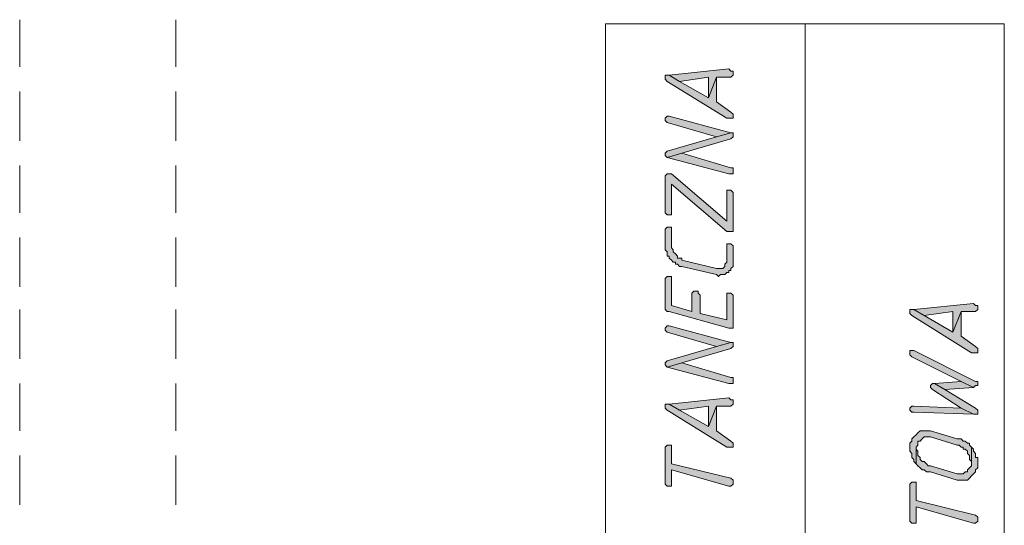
# Model space of a CAD drawing. Header units: inches. Extents: x 1504 to 12593, y -807 to 3183.
# Tile 67 of 256: x 2961 to 3163, y 1252 to 1356. Entities that reach past the tile are written whole.
import ezdxf

# ---------------------------------------------------------------- set-up
doc = ezdxf.new("R2010")
doc.units = ezdxf.units.IN
doc.header["$MEASUREMENT"] = 0
for name, color, linetype in [('at_Entity', 7, 'Continuous'), ('at_Rect', 7, 'Continuous'), ('at_Solid', 7, 'Continuous')]:
    doc.layers.add(name, color=color, linetype=linetype)

msp = doc.modelspace()

# ---------------------------------------------------------------- hatches: boundary and pattern name
at = {"layer": 'at_Solid', "lineweight": 15}
for points in [[(3094.19, 1344.66), (3096.31, 1343.4), (3102.23, 1344.24), (3102.23, 1340.02), (3103.9, 1344.24), (3106.86, 1344.24), (3107.3, 1344.66), (3107.3, 1345.51), (3106.86, 1345.51), (3106.47, 1345.94)], [(3093.36, 1344.24), (3093.36, 1343.82), (3093.8, 1343.4), (3106.02, 1335.8), (3107.3, 1335.8), (3107.3, 1336.64), (3106.86, 1337.06), (3103.9, 1339.17), (3103.9, 1344.24), (3102.23, 1340.02), (3096.31, 1343.4), (3094.19, 1344.66), (3093.36, 1344.66)], [(3093.36, 1335.37), (3093.8, 1334.95), (3103.9, 1331.99), (3106.86, 1332.84), (3094.19, 1336.22), (3093.8, 1336.22), (3093.36, 1335.8)], [(3093.36, 1328.19), (3093.8, 1327.77), (3096.76, 1328.61), (3106.86, 1331.57), (3107.3, 1331.99), (3107.3, 1332.42), (3107.3, 1332.84), (3106.86, 1332.84), (3103.9, 1331.99), (3093.8, 1329.04), (3093.36, 1328.61)], [(3093.8, 1327.77), (3106.47, 1324.39), (3107.3, 1324.39), (3107.3, 1325.24), (3107.3, 1325.66), (3106.86, 1325.66), (3096.76, 1328.61)], [(3093.36, 1323.55), (3093.36, 1316.36), (3093.8, 1315.94), (3094.64, 1315.94), (3094.64, 1316.36), (3094.64, 1322.28), (3106.02, 1312.56), (3107.3, 1312.56), (3107.3, 1320.59), (3106.86, 1321.01), (3106.02, 1321.01), (3106.02, 1314.68), (3094.64, 1324.39), (3093.8, 1324.39), (3093.36, 1323.97)], [(3093.36, 1312.56), (3093.36, 1308.76), (3093.8, 1308.34), (3093.8, 1307.5), (3094.19, 1307.5), (3094.19, 1307.07), (3094.64, 1306.65), (3095.03, 1306.23), (3095.48, 1306.23), (3095.48, 1305.81), (3095.87, 1305.81), (3096.31, 1305.38), (3096.76, 1305.38), (3103.9, 1303.69), (3104.35, 1303.27), (3104.74, 1303.69), (3105.63, 1303.69), (3106.02, 1304.12), (3106.47, 1304.12), (3106.47, 1304.54), (3106.86, 1304.54), (3106.86, 1304.96), (3107.3, 1305.38), (3107.3, 1309.61), (3106.86, 1310.03), (3106.02, 1310.03), (3106.02, 1306.65), (3106.02, 1306.23), (3105.63, 1305.81), (3105.63, 1305.38), (3105.18, 1304.96), (3103.9, 1304.96), (3096.76, 1306.65), (3096.76, 1307.07), (3095.87, 1307.07), (3095.87, 1307.5), (3095.48, 1307.92), (3095.03, 1308.34), (3095.03, 1308.76), (3094.64, 1309.18), (3094.64, 1313.41), (3093.8, 1313.41), (3093.36, 1312.99)], [(3093.36, 1302.43), (3093.36, 1296.94), (3093.36, 1296.51), (3093.8, 1296.09), (3094.19, 1296.09), (3106.47, 1292.71), (3107.3, 1292.71), (3107.3, 1299.47), (3106.86, 1299.89), (3106.02, 1299.89), (3106.02, 1294.4), (3100.55, 1295.67), (3100.55, 1299.47), (3100.11, 1299.89), (3100.11, 1300.31), (3099.27, 1300.31), (3098.82, 1299.89), (3098.82, 1296.09), (3094.64, 1297.36), (3094.64, 1303.27), (3093.8, 1303.27), (3093.36, 1302.85)], [(3144.46, 1296.51), (3146.58, 1295.25), (3152.49, 1296.09), (3152.49, 1291.87), (3154.17, 1296.09), (3157.12, 1296.09), (3157.57, 1296.51), (3157.57, 1297.36), (3157.12, 1297.36), (3156.73, 1297.78)], [(3143.62, 1296.09), (3143.62, 1295.67), (3144.07, 1295.25), (3156.29, 1287.64), (3157.57, 1287.64), (3157.57, 1288.49), (3157.12, 1288.91), (3154.17, 1291.02), (3154.17, 1296.09), (3152.49, 1291.87), (3146.58, 1295.25), (3144.46, 1296.51), (3143.62, 1296.51)], [(3093.36, 1292.29), (3093.8, 1291.87), (3103.9, 1288.91), (3106.86, 1289.75), (3094.19, 1293.13), (3093.8, 1293.13), (3093.36, 1292.71)], [(3093.36, 1285.11), (3093.8, 1284.69), (3096.76, 1285.53), (3106.86, 1288.49), (3107.3, 1288.91), (3107.3, 1289.33), (3107.3, 1289.75), (3106.86, 1289.75), (3103.9, 1288.91), (3093.8, 1285.95), (3093.36, 1285.53)], [(3143.62, 1287.64), (3143.62, 1287.22), (3144.07, 1286.79), (3154.17, 1281.73), (3156.73, 1280.46), (3157.12, 1280.88), (3157.57, 1280.88), (3157.57, 1281.73), (3157.12, 1281.73), (3144.46, 1288.07), (3143.62, 1288.07)], [(3093.8, 1284.69), (3106.47, 1281.31), (3107.3, 1281.31), (3107.3, 1282.15), (3107.3, 1282.57), (3106.86, 1282.57), (3096.76, 1285.53)], [(3147.86, 1280.46), (3148.25, 1280.04), (3154.17, 1276.23), (3156.73, 1274.97), (3157.57, 1274.97), (3157.57, 1275.82), (3157.12, 1276.23), (3150.82, 1280.04), (3148.7, 1281.31), (3148.25, 1281.31), (3147.86, 1280.88)], [(3148.7, 1281.31), (3150.82, 1280.04), (3156.73, 1280.46), (3154.17, 1281.73)], [(3093.36, 1276.66), (3093.36, 1276.23), (3093.8, 1275.82), (3106.02, 1268.21), (3107.3, 1268.21), (3107.3, 1269.05), (3106.86, 1269.48), (3103.9, 1271.59), (3103.9, 1276.66), (3102.23, 1272.44), (3096.31, 1275.82), (3094.19, 1277.08), (3093.36, 1277.08)], [(3094.19, 1277.08), (3096.31, 1275.82), (3102.23, 1276.66), (3102.23, 1272.44), (3103.9, 1276.66), (3106.86, 1276.66), (3107.3, 1277.08), (3107.3, 1277.93), (3106.86, 1277.93), (3106.47, 1278.35)], [(3143.62, 1275.82), (3144.07, 1275.39), (3144.46, 1275.39), (3156.73, 1274.97), (3154.17, 1276.23), (3144.46, 1276.66), (3144.07, 1276.66), (3143.62, 1276.23)], [(3143.62, 1268.21), (3143.62, 1267.37), (3144.07, 1266.95), (3144.07, 1266.1), (3144.46, 1265.67), (3144.46, 1265.26), (3144.91, 1264.83), (3144.91, 1268.21), (3145.3, 1268.64), (3145.3, 1269.48), (3145.74, 1269.48), (3146.13, 1269.9), (3146.58, 1270.33), (3147.86, 1270.33), (3153.33, 1268.64), (3153.78, 1268.64), (3154.17, 1268.21), (3154.61, 1268.21), (3154.61, 1267.79), (3155, 1267.79), (3155.45, 1267.37), (3155.45, 1266.95), (3155.9, 1266.52), (3155.9, 1265.67), (3156.29, 1265.26), (3156.29, 1264.83), (3156.29, 1268.21), (3155.9, 1268.64), (3155.9, 1269.05), (3155.45, 1269.05), (3155, 1269.48), (3154.61, 1269.48), (3154.17, 1269.9), (3153.33, 1269.9), (3147.86, 1271.59), (3145.74, 1271.59), (3145.3, 1271.17), (3144.91, 1270.74), (3144.46, 1270.33), (3144.07, 1269.9), (3144.07, 1269.48), (3143.62, 1269.05), (3143.62, 1268.64)], [(3093.36, 1267.79), (3093.36, 1260.61), (3093.8, 1260.18), (3094.64, 1260.18), (3094.64, 1260.61), (3094.64, 1263.56), (3106.47, 1260.18), (3106.86, 1260.18), (3107.3, 1260.61), (3107.3, 1261.03), (3107.3, 1261.45), (3106.86, 1261.87), (3094.64, 1264.83), (3094.64, 1268.64), (3093.8, 1268.64), (3093.36, 1268.21)], [(3144.91, 1264.83), (3145.3, 1264.41), (3145.74, 1263.99), (3146.13, 1263.56), (3146.58, 1263.56), (3147.03, 1263.14), (3147.86, 1263.14), (3153.33, 1261.45), (3155.45, 1261.45), (3155.9, 1261.87), (3156.29, 1262.3), (3156.73, 1262.72), (3157.12, 1263.14), (3157.12, 1263.56), (3157.57, 1263.99), (3157.57, 1264.83), (3157.57, 1266.1), (3157.12, 1266.1), (3157.12, 1266.95), (3156.73, 1267.37), (3156.73, 1267.79), (3156.29, 1268.21), (3156.29, 1264.83), (3156.29, 1264.41), (3155.9, 1263.99), (3155.45, 1263.56), (3155.45, 1263.14), (3155, 1263.14), (3154.61, 1262.72), (3153.33, 1262.72), (3147.86, 1264.41), (3147.42, 1264.41), (3147.03, 1264.83), (3146.58, 1265.26), (3146.13, 1265.26), (3145.74, 1265.67), (3145.74, 1266.1), (3145.3, 1266.52), (3145.3, 1267.37), (3144.91, 1267.79), (3144.91, 1268.21)], [(3143.62, 1260.18), (3143.62, 1253), (3144.07, 1252.59), (3144.91, 1252.59), (3144.91, 1253), (3144.91, 1255.96), (3156.73, 1252.59), (3157.12, 1252.59), (3157.57, 1253), (3157.57, 1253.43), (3157.57, 1253.85), (3157.12, 1254.27), (3144.91, 1257.23), (3144.91, 1261.03), (3144.07, 1261.03), (3143.62, 1260.61)]]:
    msp.add_hatch(color=7, dxfattribs=at).paths.add_polyline_path(points)

# ---------------------------------------------------------------- linework, layer by layer
at = {"layer": 'at_Entity', "color": 7, "lineweight": 15}
for p, q in [((2960.75, 1356.07), (2960.75, 1346.36)), ((2992.83, 1356.07), (2992.83, 1346.36)), ((3122.09, 1108.97), (3122.09, 1355.22)), ((3106.47, 1345.94), (3094.19, 1344.66)), ((3106.86, 1345.51), (3106.47, 1345.94)), ((3107.3, 1345.51), (3106.86, 1345.51)), ((3107.3, 1344.66), (3107.3, 1345.51)), ((3094.19, 1344.66), (3093.36, 1344.66)), ((3093.36, 1344.66), (3093.36, 1344.24)), ((3093.36, 1344.24), (3093.36, 1343.82)), ((3093.36, 1343.82), (3093.8, 1343.4)), ((3093.8, 1343.4), (3106.02, 1335.8)), ((3094.19, 1344.66), (3096.31, 1343.4)), ((3096.31, 1343.4), (3094.19, 1344.66)), ((3096.31, 1343.4), (3102.23, 1344.24)), ((3102.23, 1340.02), (3096.31, 1343.4)), ((3102.23, 1344.24), (3102.23, 1340.02)), ((3102.23, 1340.02), (3103.9, 1344.24)), ((3103.9, 1344.24), (3102.23, 1340.02)), ((3103.9, 1344.24), (3106.86, 1344.24)), ((3103.9, 1339.17), (3103.9, 1344.24)), ((3106.86, 1344.24), (3107.3, 1344.66)), ((2960.75, 1341.29), (2960.75, 1331.15)), ((2992.83, 1341.29), (2992.83, 1331.15)), ((3106.86, 1337.06), (3103.9, 1339.17)), ((3093.8, 1336.22), (3093.36, 1335.8)), ((3093.36, 1335.8), (3093.36, 1335.37)), ((3093.36, 1335.37), (3093.36, 1335.37)), ((3093.36, 1335.37), (3093.8, 1334.95)), ((3094.19, 1336.22), (3093.8, 1336.22)), ((3106.86, 1332.84), (3094.19, 1336.22)), ((3106.02, 1335.8), (3107.3, 1335.8)), ((3107.3, 1336.64), (3106.86, 1337.06)), ((3107.3, 1335.8), (3107.3, 1336.64)), ((3107.3, 1336.64), (3107.3, 1336.64)), ((3093.8, 1334.95), (3093.8, 1334.95)), ((3093.8, 1334.95), (3103.9, 1331.99)), ((3103.9, 1331.99), (3093.8, 1329.04)), ((3096.76, 1328.61), (3106.86, 1331.57)), ((3103.9, 1331.99), (3106.86, 1332.84)), ((3106.86, 1332.84), (3103.9, 1331.99)), ((3107.3, 1332.84), (3106.86, 1332.84)), ((3106.86, 1331.57), (3107.3, 1331.99)), ((3106.86, 1331.57), (3106.86, 1331.57)), ((3107.3, 1332.42), (3107.3, 1332.84)), ((3107.3, 1331.99), (3107.3, 1332.42)), ((3093.8, 1329.04), (3093.36, 1328.61)), ((3093.8, 1329.04), (3093.8, 1329.04)), ((3093.36, 1328.61), (3093.36, 1328.19)), ((3093.36, 1328.19), (3093.36, 1328.19)), ((3093.36, 1328.19), (3093.8, 1327.77)), ((3096.76, 1328.61), (3093.8, 1327.77)), ((3093.8, 1327.77), (3096.76, 1328.61)), ((3093.8, 1327.77), (3106.47, 1324.39)), ((3093.8, 1327.77), (3093.8, 1327.77)), ((3106.86, 1325.66), (3096.76, 1328.61)), ((2960.75, 1326.08), (2960.75, 1316.36)), ((2992.83, 1326.08), (2992.83, 1316.36)), ((3107.3, 1325.66), (3106.86, 1325.66)), ((3107.3, 1325.24), (3107.3, 1325.66)), ((3107.3, 1324.39), (3107.3, 1325.24)), ((3093.8, 1324.39), (3093.36, 1323.97)), ((3093.36, 1323.97), (3093.36, 1323.55)), ((3093.36, 1323.55), (3093.36, 1316.36)), ((3094.64, 1324.39), (3093.8, 1324.39)), ((3106.02, 1314.68), (3094.64, 1324.39)), ((3106.47, 1324.39), (3107.3, 1324.39)), ((3094.64, 1316.36), (3094.64, 1322.28)), ((3094.64, 1322.28), (3106.02, 1312.56)), ((3106.86, 1321.01), (3106.02, 1321.01)), ((3106.02, 1321.01), (3106.02, 1314.68)), ((3107.3, 1320.59), (3106.86, 1321.01)), ((3107.3, 1312.56), (3107.3, 1320.59)), ((3107.3, 1320.59), (3107.3, 1320.59)), ((3093.36, 1316.36), (3093.36, 1316.36)), ((3093.36, 1316.36), (3093.8, 1315.94)), ((3093.8, 1315.94), (3094.64, 1315.94)), ((3094.64, 1315.94), (3094.64, 1316.36)), ((3093.8, 1313.41), (3093.36, 1312.99)), ((3093.36, 1312.99), (3093.36, 1312.56)), ((3094.64, 1313.41), (3093.8, 1313.41)), ((3094.64, 1309.18), (3094.64, 1313.41)), ((2960.75, 1311.3), (2960.75, 1301.16)), ((2992.83, 1311.3), (2992.83, 1301.16)), ((3093.36, 1312.56), (3093.36, 1308.76)), ((3106.02, 1312.56), (3107.3, 1312.56)), ((3095.03, 1308.76), (3094.64, 1309.18)), ((3106.86, 1310.03), (3106.02, 1310.03)), ((3106.02, 1310.03), (3106.02, 1306.65)), ((3107.3, 1309.61), (3106.86, 1310.03)), ((3107.3, 1305.38), (3107.3, 1309.61)), ((3093.36, 1308.76), (3093.8, 1308.34)), ((3093.8, 1308.34), (3093.8, 1307.5)), ((3093.8, 1307.5), (3094.19, 1307.5)), ((3094.19, 1307.5), (3094.19, 1307.07)), ((3094.19, 1307.07), (3094.64, 1306.65)), ((3095.03, 1308.34), (3095.03, 1308.76)), ((3095.48, 1307.92), (3095.03, 1308.34)), ((3095.87, 1307.5), (3095.48, 1307.92)), ((3095.48, 1307.92), (3095.48, 1307.92)), ((3095.87, 1307.07), (3095.87, 1307.5)), ((3096.76, 1307.07), (3095.87, 1307.07)), ((3096.76, 1306.65), (3096.76, 1307.07)), ((3094.64, 1306.65), (3094.64, 1306.65)), ((3094.64, 1306.65), (3095.03, 1306.23)), ((3095.03, 1306.23), (3095.48, 1306.23)), ((3095.48, 1306.23), (3095.48, 1305.81)), ((3095.48, 1305.81), (3095.87, 1305.81)), ((3095.87, 1305.81), (3096.31, 1305.38)), ((3096.31, 1305.38), (3096.76, 1305.38)), ((3103.9, 1304.96), (3096.76, 1306.65)), ((3096.76, 1305.38), (3103.9, 1303.69)), ((3105.18, 1304.96), (3103.9, 1304.96)), ((3105.63, 1305.38), (3105.18, 1304.96)), ((3106.02, 1306.23), (3105.63, 1305.81)), ((3105.63, 1305.81), (3105.63, 1305.38)), ((3105.63, 1305.38), (3105.63, 1305.38)), ((3106.02, 1306.65), (3106.02, 1306.23)), ((3106.86, 1304.96), (3107.3, 1305.38)), ((3106.86, 1304.54), (3106.86, 1304.96)), ((3093.8, 1303.27), (3093.36, 1302.85)), ((3093.36, 1302.85), (3093.36, 1302.43)), ((3094.64, 1303.27), (3093.8, 1303.27)), ((3094.64, 1297.36), (3094.64, 1303.27)), ((3103.9, 1303.69), (3103.9, 1303.69)), ((3103.9, 1303.69), (3104.35, 1303.27)), ((3104.35, 1303.27), (3104.74, 1303.69)), ((3104.35, 1303.27), (3104.35, 1303.27)), ((3104.74, 1303.69), (3105.63, 1303.69)), ((3105.63, 1303.69), (3106.02, 1304.12)), ((3106.02, 1304.12), (3106.47, 1304.12)), ((3106.47, 1304.12), (3106.47, 1304.54)), ((3106.47, 1304.54), (3106.86, 1304.54)), ((3093.36, 1302.43), (3093.36, 1296.94)), ((3099.27, 1300.31), (3098.82, 1299.89)), ((3098.82, 1299.89), (3098.82, 1296.09)), ((3100.11, 1300.31), (3099.27, 1300.31)), ((3100.11, 1299.89), (3100.11, 1300.31)), ((3100.55, 1299.47), (3100.11, 1299.89)), ((3100.55, 1295.67), (3100.55, 1299.47)), ((3106.86, 1299.89), (3106.02, 1299.89)), ((3106.02, 1299.89), (3106.02, 1294.4)), ((3107.3, 1299.47), (3106.86, 1299.89)), ((3107.3, 1292.71), (3107.3, 1299.47)), ((3093.36, 1296.94), (3093.36, 1296.51)), ((3098.82, 1296.09), (3094.64, 1297.36)), ((3156.73, 1297.78), (3144.46, 1296.51)), ((3157.12, 1297.36), (3156.73, 1297.78)), ((3157.57, 1297.36), (3157.12, 1297.36)), ((3157.57, 1296.51), (3157.57, 1297.36)), ((2960.75, 1296.51), (2960.75, 1286.38)), ((2992.83, 1296.51), (2992.83, 1286.38)), ((3093.36, 1296.51), (3093.8, 1296.09)), ((3093.8, 1296.09), (3094.19, 1296.09)), ((3094.19, 1296.09), (3106.47, 1292.71)), ((3106.02, 1294.4), (3100.55, 1295.67)), ((3144.46, 1296.51), (3143.62, 1296.51)), ((3143.62, 1296.51), (3143.62, 1296.09)), ((3143.62, 1296.09), (3143.62, 1295.67)), ((3143.62, 1295.67), (3144.07, 1295.25)), ((3144.07, 1295.25), (3156.29, 1287.64)), ((3144.46, 1296.51), (3146.58, 1295.25)), ((3146.58, 1295.25), (3144.46, 1296.51)), ((3146.58, 1295.25), (3152.49, 1296.09)), ((3152.49, 1291.87), (3146.58, 1295.25)), ((3152.49, 1296.09), (3152.49, 1291.87)), ((3152.49, 1291.87), (3154.17, 1296.09)), ((3154.17, 1296.09), (3152.49, 1291.87)), ((3154.17, 1296.09), (3157.12, 1296.09)), ((3154.17, 1291.02), (3154.17, 1296.09)), ((3157.12, 1296.09), (3157.57, 1296.51)), ((3093.8, 1293.13), (3093.36, 1292.71)), ((3093.36, 1292.71), (3093.36, 1292.29)), ((3094.19, 1293.13), (3093.8, 1293.13)), ((3106.86, 1289.75), (3094.19, 1293.13)), ((3106.47, 1292.71), (3107.3, 1292.71)), ((3093.36, 1292.29), (3093.36, 1292.29)), ((3093.36, 1292.29), (3093.8, 1291.87)), ((3093.8, 1291.87), (3093.8, 1291.87)), ((3093.8, 1291.87), (3103.9, 1288.91)), ((3157.12, 1288.91), (3154.17, 1291.02)), ((3103.9, 1288.91), (3093.8, 1285.95)), ((3103.9, 1288.91), (3106.86, 1289.75)), ((3106.86, 1289.75), (3103.9, 1288.91)), ((3107.3, 1289.75), (3106.86, 1289.75)), ((3106.86, 1288.49), (3107.3, 1288.91)), ((3107.3, 1289.33), (3107.3, 1289.75)), ((3107.3, 1288.91), (3107.3, 1289.33)), ((3157.57, 1288.49), (3157.12, 1288.91)), ((3096.76, 1285.53), (3106.86, 1288.49)), ((3106.86, 1288.49), (3106.86, 1288.49)), ((3144.46, 1288.07), (3143.62, 1288.07)), ((3143.62, 1288.07), (3143.62, 1287.64)), ((3143.62, 1287.64), (3143.62, 1287.22)), ((3143.62, 1287.22), (3144.07, 1286.79)), ((3144.07, 1286.79), (3154.17, 1281.73)), ((3157.12, 1281.73), (3144.46, 1288.07)), ((3156.29, 1287.64), (3157.57, 1287.64)), ((3157.57, 1287.64), (3157.57, 1288.49)), ((3157.57, 1288.49), (3157.57, 1288.49)), ((3093.8, 1285.95), (3093.36, 1285.53)), ((3093.36, 1285.53), (3093.36, 1285.11)), ((3093.36, 1285.11), (3093.36, 1285.11)), ((3093.36, 1285.11), (3093.8, 1284.69)), ((3093.8, 1285.95), (3093.8, 1285.95)), ((3096.76, 1285.53), (3093.8, 1284.69)), ((3093.8, 1284.69), (3096.76, 1285.53)), ((3093.8, 1284.69), (3106.47, 1281.31)), ((3093.8, 1284.69), (3093.8, 1284.69)), ((3106.86, 1282.57), (3096.76, 1285.53)), ((3107.3, 1282.57), (3106.86, 1282.57)), ((3107.3, 1282.15), (3107.3, 1282.57)), ((2960.75, 1281.31), (2960.75, 1271.59)), ((2992.83, 1281.31), (2992.83, 1271.59)), ((3106.47, 1281.31), (3107.3, 1281.31)), ((3107.3, 1281.31), (3107.3, 1282.15)), ((3148.25, 1281.31), (3147.86, 1280.88)), ((3147.86, 1280.88), (3147.86, 1280.46)), ((3148.7, 1281.31), (3148.25, 1281.31)), ((3154.17, 1281.73), (3148.7, 1281.31)), ((3148.7, 1281.31), (3150.82, 1280.04)), ((3150.82, 1280.04), (3148.7, 1281.31)), ((3156.73, 1280.46), (3154.17, 1281.73)), ((3154.17, 1281.73), (3156.73, 1280.46)), ((3156.73, 1280.46), (3157.12, 1280.88)), ((3157.57, 1281.73), (3157.12, 1281.73)), ((3157.12, 1280.88), (3157.57, 1280.88)), ((3157.57, 1280.88), (3157.57, 1281.73)), ((3147.86, 1280.46), (3147.86, 1280.46)), ((3147.86, 1280.46), (3148.25, 1280.04)), ((3148.25, 1280.04), (3154.17, 1276.23)), ((3150.82, 1280.04), (3156.73, 1280.46)), ((3157.12, 1276.23), (3150.82, 1280.04)), ((3094.19, 1277.08), (3093.36, 1277.08)), ((3093.36, 1277.08), (3093.36, 1276.66)), ((3093.36, 1276.66), (3093.36, 1276.23)), ((3106.47, 1278.35), (3094.19, 1277.08)), ((3094.19, 1277.08), (3096.31, 1275.82)), ((3096.31, 1275.82), (3094.19, 1277.08)), ((3096.31, 1275.82), (3102.23, 1276.66)), ((3102.23, 1276.66), (3102.23, 1272.44)), ((3102.23, 1272.44), (3103.9, 1276.66)), ((3103.9, 1276.66), (3102.23, 1272.44)), ((3103.9, 1276.66), (3106.86, 1276.66)), ((3103.9, 1271.59), (3103.9, 1276.66)), ((3106.86, 1277.93), (3106.47, 1278.35)), ((3107.3, 1277.93), (3106.86, 1277.93)), ((3106.86, 1276.66), (3107.3, 1277.08)), ((3107.3, 1277.08), (3107.3, 1277.93)), ((3144.07, 1276.66), (3143.62, 1276.23)), ((3144.46, 1276.66), (3144.07, 1276.66)), ((3154.17, 1276.23), (3144.46, 1276.66)), ((3093.36, 1276.23), (3093.8, 1275.82)), ((3093.8, 1275.82), (3106.02, 1268.21)), ((3102.23, 1272.44), (3096.31, 1275.82)), ((3143.62, 1276.23), (3143.62, 1275.82)), ((3143.62, 1275.82), (3143.62, 1275.82)), ((3143.62, 1275.82), (3144.07, 1275.39)), ((3144.07, 1275.39), (3144.46, 1275.39)), ((3144.46, 1275.39), (3156.73, 1274.97)), ((3154.17, 1276.23), (3156.73, 1274.97)), ((3156.73, 1274.97), (3154.17, 1276.23)), ((3156.73, 1274.97), (3157.57, 1274.97)), ((3157.57, 1275.82), (3157.12, 1276.23)), ((3157.57, 1274.97), (3157.57, 1275.82)), ((3106.86, 1269.48), (3103.9, 1271.59)), ((3144.91, 1270.74), (3144.46, 1270.33)), ((3145.3, 1271.17), (3144.91, 1270.74)), ((3145.74, 1271.59), (3145.3, 1271.17)), ((3145.3, 1271.17), (3145.3, 1271.17)), ((3147.86, 1271.59), (3145.74, 1271.59)), ((3153.33, 1269.9), (3147.86, 1271.59)), ((3093.8, 1268.64), (3093.36, 1268.21)), ((3094.64, 1268.64), (3093.8, 1268.64)), ((3094.64, 1264.83), (3094.64, 1268.64)), ((3107.3, 1269.05), (3106.86, 1269.48)), ((3107.3, 1268.21), (3107.3, 1269.05)), ((3107.3, 1269.05), (3107.3, 1269.05)), ((3144.07, 1269.48), (3143.62, 1269.05)), ((3143.62, 1269.05), (3143.62, 1268.64)), ((3143.62, 1268.64), (3143.62, 1268.21)), ((3144.46, 1270.33), (3144.07, 1269.9)), ((3144.07, 1269.9), (3144.07, 1269.48)), ((3144.46, 1270.33), (3144.46, 1270.33)), ((3144.91, 1268.21), (3145.3, 1268.64)), ((3145.3, 1268.64), (3145.3, 1269.48)), ((3145.3, 1269.48), (3145.74, 1269.48)), ((3145.74, 1269.48), (3146.13, 1269.9)), ((3146.13, 1269.9), (3146.58, 1270.33)), ((3146.13, 1269.9), (3146.13, 1269.9)), ((3146.58, 1270.33), (3147.86, 1270.33)), ((3147.86, 1270.33), (3153.33, 1268.64)), ((3154.17, 1269.9), (3153.33, 1269.9)), ((3153.33, 1268.64), (3153.78, 1268.64)), ((3153.78, 1268.64), (3154.17, 1268.21)), ((3154.61, 1269.48), (3154.17, 1269.9)), ((3155, 1269.48), (3154.61, 1269.48)), ((3155.45, 1269.05), (3155, 1269.48)), ((3155.9, 1269.05), (3155.45, 1269.05)), ((3155.9, 1268.64), (3155.9, 1269.05)), ((3156.29, 1268.21), (3155.9, 1268.64)), ((2960.75, 1266.52), (2960.75, 1256.39)), ((2992.83, 1266.52), (2992.83, 1256.39)), ((3093.36, 1268.21), (3093.36, 1267.79)), ((3093.36, 1267.79), (3093.36, 1260.61)), ((3106.02, 1268.21), (3107.3, 1268.21)), ((3143.62, 1268.21), (3143.62, 1267.37)), ((3143.62, 1267.37), (3144.07, 1266.95)), ((3144.07, 1266.95), (3144.07, 1266.1)), ((3144.91, 1267.79), (3144.91, 1268.21)), ((3144.91, 1268.21), (3144.91, 1264.83)), ((3144.91, 1264.83), (3144.91, 1268.21)), ((3144.91, 1268.21), (3144.91, 1268.21)), ((3145.3, 1267.37), (3144.91, 1267.79)), ((3145.3, 1266.52), (3145.3, 1267.37)), ((3145.74, 1266.1), (3145.3, 1266.52)), ((3154.17, 1268.21), (3154.61, 1268.21)), ((3154.61, 1268.21), (3154.61, 1267.79)), ((3154.61, 1267.79), (3155, 1267.79)), ((3155, 1267.79), (3155.45, 1267.37)), ((3155.45, 1267.37), (3155.45, 1266.95)), ((3155.45, 1266.95), (3155.9, 1266.52)), ((3155.9, 1266.52), (3155.9, 1265.67)), ((3156.73, 1267.79), (3156.29, 1268.21)), ((3156.29, 1268.21), (3156.29, 1264.83)), ((3156.29, 1264.83), (3156.29, 1268.21)), ((3156.73, 1267.37), (3156.73, 1267.79)), ((3157.12, 1266.95), (3156.73, 1267.37)), ((3157.12, 1266.1), (3157.12, 1266.95)), ((3106.86, 1261.87), (3094.64, 1264.83)), ((3144.07, 1266.1), (3144.46, 1265.67)), ((3144.46, 1265.67), (3144.46, 1265.26)), ((3144.46, 1265.26), (3144.91, 1264.83)), ((3144.91, 1264.83), (3145.3, 1264.41)), ((3145.3, 1264.41), (3145.74, 1263.99)), ((3145.74, 1265.67), (3145.74, 1266.1)), ((3146.13, 1265.26), (3145.74, 1265.67)), ((3146.58, 1265.26), (3146.13, 1265.26)), ((3147.03, 1264.83), (3146.58, 1265.26)), ((3147.42, 1264.41), (3147.03, 1264.83)), ((3147.03, 1264.83), (3147.03, 1264.83)), ((3147.86, 1264.41), (3147.42, 1264.41)), ((3153.33, 1262.72), (3147.86, 1264.41)), ((3155.9, 1265.67), (3156.29, 1265.26)), ((3156.29, 1264.41), (3155.9, 1263.99)), ((3156.29, 1265.26), (3156.29, 1264.83)), ((3156.29, 1264.83), (3156.29, 1264.41)), ((3157.57, 1266.1), (3157.12, 1266.1)), ((3157.57, 1264.83), (3157.57, 1266.1)), ((3157.57, 1263.99), (3157.57, 1264.83)), ((3094.64, 1260.61), (3094.64, 1263.56)), ((3094.64, 1263.56), (3106.47, 1260.18)), ((3145.74, 1263.99), (3145.74, 1263.99)), ((3145.74, 1263.99), (3146.13, 1263.56)), ((3146.13, 1263.56), (3146.58, 1263.56)), ((3146.58, 1263.56), (3147.03, 1263.14)), ((3147.03, 1263.14), (3147.86, 1263.14)), ((3147.86, 1263.14), (3153.33, 1261.45)), ((3154.61, 1262.72), (3153.33, 1262.72)), ((3155, 1263.14), (3154.61, 1262.72)), ((3155.45, 1263.14), (3155, 1263.14)), ((3155.9, 1263.99), (3155.45, 1263.56)), ((3155.45, 1263.56), (3155.45, 1263.14)), ((3155.9, 1263.99), (3155.9, 1263.99)), ((3155.9, 1261.87), (3156.29, 1262.3)), ((3156.29, 1262.3), (3156.73, 1262.72)), ((3156.29, 1262.3), (3156.29, 1262.3)), ((3156.73, 1262.72), (3157.12, 1263.14)), ((3157.12, 1263.56), (3157.57, 1263.99)), ((3157.12, 1263.14), (3157.12, 1263.56)), ((3093.36, 1260.61), (3093.36, 1260.61)), ((3093.36, 1260.61), (3093.8, 1260.18)), ((3094.64, 1260.18), (3094.64, 1260.61)), ((3107.3, 1261.45), (3106.86, 1261.87)), ((3106.86, 1260.18), (3107.3, 1260.61)), ((3107.3, 1261.03), (3107.3, 1261.45)), ((3107.3, 1260.61), (3107.3, 1261.03)), ((3144.07, 1261.03), (3143.62, 1260.61)), ((3143.62, 1260.61), (3143.62, 1260.18)), ((3144.91, 1261.03), (3144.07, 1261.03)), ((3144.91, 1257.23), (3144.91, 1261.03)), ((3153.33, 1261.45), (3155.45, 1261.45)), ((3155.45, 1261.45), (3155.9, 1261.87)), ((3155.9, 1261.87), (3155.9, 1261.87)), ((3093.8, 1260.18), (3094.64, 1260.18)), ((3106.47, 1260.18), (3106.86, 1260.18)), ((3143.62, 1260.18), (3143.62, 1253)), ((3157.12, 1254.27), (3144.91, 1257.23)), ((3144.91, 1253), (3144.91, 1255.96)), ((3144.91, 1255.96), (3156.73, 1252.59)), ((3157.57, 1253.85), (3157.12, 1254.27)), ((3143.62, 1253), (3143.62, 1253)), ((3143.62, 1253), (3144.07, 1252.59)), ((3144.07, 1252.59), (3144.91, 1252.59)), ((3144.91, 1252.59), (3144.91, 1253)), ((3156.73, 1252.59), (3157.12, 1252.59)), ((3157.12, 1252.59), (3157.57, 1253)), ((3157.57, 1253.43), (3157.57, 1253.85)), ((3157.57, 1253), (3157.57, 1253.43))]:
    msp.add_line(p, q, dxfattribs=at)
at = {"layer": 'at_Rect', "color": 7, "lineweight": 15}
for p, q in [((3081.09, 1355.23), (3163.04, 1355.23)), ((3081.09, 1355.23), (3081.09, 1108.97)), ((3163.04, 1108.97), (3163.04, 1355.23))]:
    msp.add_line(p, q, dxfattribs=at)

doc.saveas('drawing.dxf')
